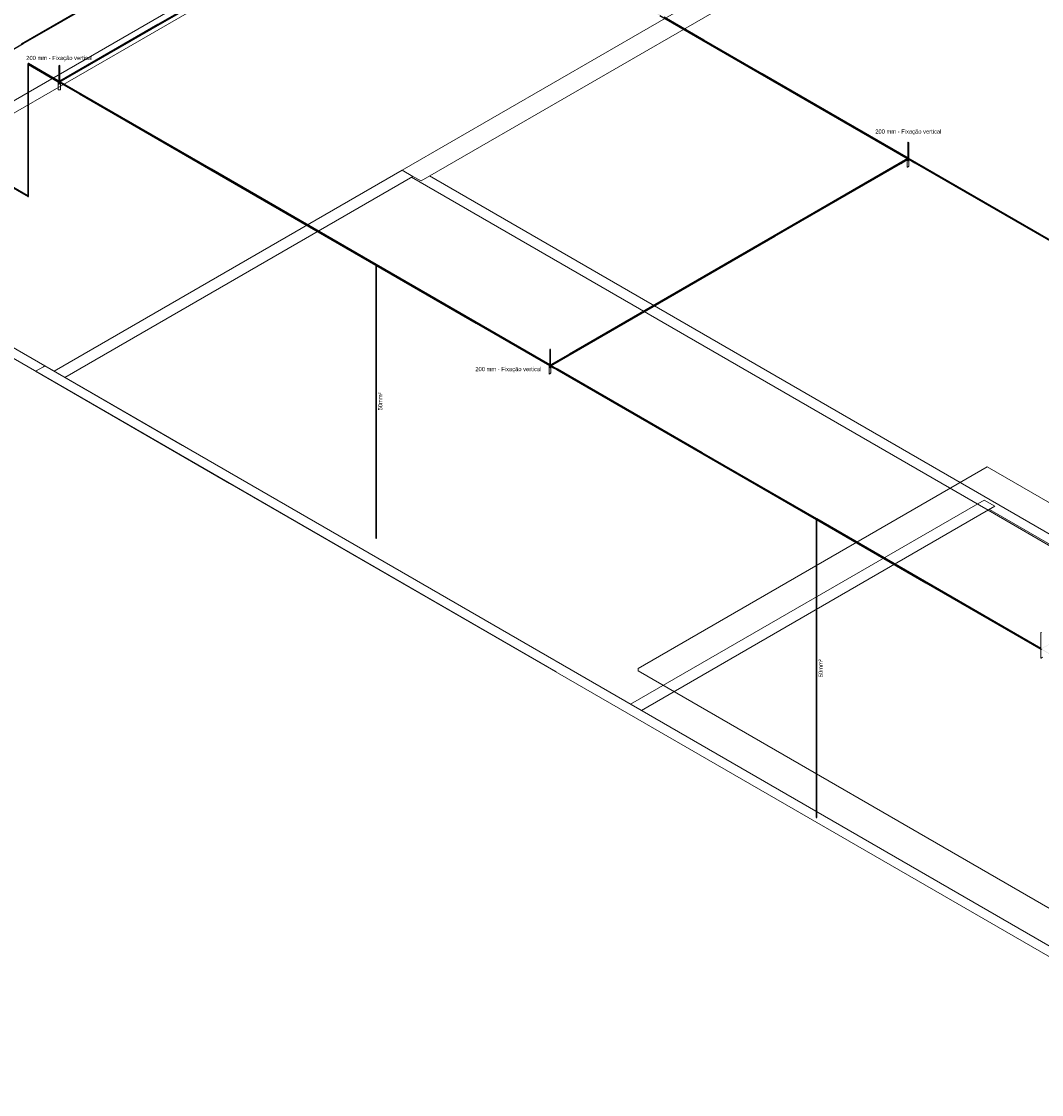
# Model space of a CAD drawing. Header units: millimetres. Extents: x 4477830 to 4478275, y -30323838 to -30323445.
# Tile 56 of 124: x 4477927 to 4477977, y -30323563 to -30323511. Entities that reach past the tile are written whole.
import ezdxf

# ---------------------------------------------------------------- set-up
doc = ezdxf.new("R2010")
doc.units = ezdxf.units.MM
doc.linetypes.add('NULL', pattern=[0])
for name, color, linetype, lineweight in [('DI-Elementos externos em vista', 9, 'Continuous', 5), ('IFC-Parede padrão-Contorno', 44, 'Continuous', 5), ('IFC-Parede-Contorno', 42, 'Continuous', 5), ('Nível 1', 7, 'Continuous', 0), ('PR-Captor', 9, 'Continuous', 18), ('PR-Condutos', 150, 'Continuous', 25), ('PR-Textos conduto', 7, 'Continuous', 9), ('Textos', 7, 'Continuous', 9)]:
    doc.layers.add(name, color=color, linetype=linetype, lineweight=lineweight)
doc.styles.add('ARIAL', font='arial.ttf')

msp = doc.modelspace()

# ---------------------------------------------------------------- hatches: boundary and pattern name
at = {"layer": 'PR-Condutos', "linetype": 'Continuous', "true_color": 0x105689}
for points in [[(4477944.118, -30323502.139), (4477921.835, -30323515.004), (4477921.237, -30323515.35), (4477921.248, -30323515.356), (4477944.083, -30323502.171), (4477944.118, -30323502.15)], [(4477944.146, -30323502.135), (4477944.126, -30323502.147), (4477921.827, -30323515.021), (4477921.248, -30323515.356), (4477921.254, -30323515.36), (4477943.95, -30323502.256), (4477921.822, -30323515.032), (4477943.95, -30323502.256), (4477944.112, -30323502.163), (4477944.118, -30323502.156)], [(4477944.13, -30323502.158), (4477944.124, -30323502.156), (4477921.822, -30323515.032), (4477921.254, -30323515.36), (4477921.261, -30323515.363), (4477943.963, -30323502.256), (4477944.1, -30323502.177)], [(4477944.122, -30323502.165), (4477943.963, -30323502.256), (4477927.496, -30323511.764), (4477921.818, -30323515.042), (4477921.261, -30323515.363), (4477921.266, -30323515.366), (4477943.907, -30323502.295), (4477944.121, -30323502.171)], [(4477944.133, -30323502.167), (4477944.144, -30323502.158), (4477943.907, -30323502.295), (4477927.512, -30323511.76), (4477943.907, -30323502.295), (4477927.512, -30323511.76), (4477921.814, -30323515.05), (4477921.266, -30323515.366), (4477921.267, -30323515.367), (4477921.597, -30323515.176), (4477921.813, -30323515.051), (4477921.267, -30323515.367), (4477921.269, -30323515.368), (4477943.878, -30323502.315), (4477944.086, -30323502.195)], [(4477944.11, -30323502.181), (4477921.811, -30323515.055), (4477921.269, -30323515.368), (4477921.27, -30323515.368), (4477943.874, -30323502.318)], [(4477943.877, -30323502.315), (4477921.811, -30323515.055), (4477921.811, -30323515.055)], [(4477944.083, -30323502.171), (4477927.455, -30323511.772), (4477944.083, -30323502.171)], [(4477944.163, -30323502.15), (4477943.878, -30323502.315), (4477927.521, -30323511.759)], [(4477944.16, -30323502.153), (4477943.874, -30323502.318), (4477927.522, -30323511.758)], [(4477946.552, -30323503.61), (4477929.302, -30323513.569), (4477929.294, -30323513.576), (4477932.396, -30323511.786), (4477932.396, -30323511.786), (4477934.014, -30323510.851), (4477934.014, -30323510.851), (4477942.777, -30323505.791), (4477944.529, -30323504.78), (4477934.014, -30323510.851), (4477934.014, -30323510.851), (4477932.396, -30323511.786), (4477929.309, -30323513.567), (4477929.319, -30323513.562), (4477929.26, -30323513.601), (4477932.41, -30323511.783), (4477932.411, -30323511.783), (4477929.294, -30323513.582), (4477929.294, -30323513.589), (4477933.946, -30323510.898), (4477944.527, -30323504.787), (4477933.964, -30323510.886), (4477942.767, -30323505.803), (4477943.946, -30323505.122), (4477933.964, -30323510.886), (4477944.527, -30323504.787), (4477933.946, -30323510.898), (4477929.265, -30323513.606), (4477932.434, -30323511.778), (4477933.898, -30323510.931), (4477942.755, -30323505.817), (4477943.941, -30323505.133), (4477933.898, -30323510.931), (4477932.434, -30323511.778), (4477929.299, -30323513.586), (4477929.294, -30323513.595), (4477929.268, -30323513.612), (4477932.451, -30323511.774), (4477932.451, -30323511.774), (4477933.828, -30323510.979), (4477942.741, -30323505.833), (4477943.935, -30323505.144), (4477933.828, -30323510.979), (4477929.268, -30323513.612), (4477929.319, -30323513.583), (4477929.776, -30323513.325), (4477929.269, -30323513.618), (4477933.766, -30323511.022), (4477944.521, -30323504.812), (4477942.732, -30323505.844), (4477942.74, -30323505.834), (4477944.523, -30323504.805), (4477945.609, -30323504.178), (4477946.084, -30323503.903), (4477942.74, -30323505.834), (4477942.732, -30323505.844), (4477944.521, -30323504.812), (4477933.766, -30323511.022), (4477945.016, -30323504.527), (4477945.847, -30323504.047), (4477945.873, -30323504.026), (4477946.084, -30323503.903), (4477945.874, -30323504.026), (4477945.847, -30323504.047), (4477945.016, -30323504.527), (4477933.766, -30323511.022), (4477942.729, -30323505.847), (4477929.269, -30323513.618), (4477929.325, -30323513.586), (4477932.558, -30323511.722), (4477929.269, -30323513.623), (4477933.723, -30323511.052), (4477933.722, -30323511.053), (4477944.52, -30323504.818), (4477943.926, -30323505.16), (4477943.229, -30323505.561), (4477943.927, -30323505.158), (4477943.929, -30323505.155), (4477945.613, -30323504.182), (4477946.091, -30323503.906), (4477943.929, -30323505.155), (4477943.927, -30323505.158), (4477943.229, -30323505.561), (4477943.926, -30323505.16), (4477944.52, -30323504.818), (4477933.722, -30323511.053), (4477933.723, -30323511.052), (4477929.269, -30323513.623), (4477933.717, -30323511.056), (4477929.267, -30323513.627), (4477933.703, -30323511.065), (4477942.717, -30323505.861), (4477933.703, -30323511.065), (4477942.717, -30323505.861), (4477944.519, -30323504.821), (4477942.718, -30323505.86), (4477943.925, -30323505.162), (4477944.52, -30323504.818), (4477945.616, -30323504.185), (4477943.925, -30323505.162), (4477942.718, -30323505.86), (4477944.519, -30323504.821), (4477933.703, -30323511.065), (4477942.717, -30323505.861), (4477933.703, -30323511.065), (4477944.519, -30323504.821), (4477945.617, -30323504.187), (4477946.098, -30323503.909), (4477946.572, -30323503.634), (4477946.575, -30323503.622), (4477946.5, -30323503.665), (4477946.588, -30323503.605), (4477946.583, -30323503.6), (4477946.556, -30323503.616)], [(4477946.603, -30323503.606), (4477946.598, -30323503.607), (4477951.095, -30323506.202), (4477946.603, -30323503.61), (4477946.592, -30323503.609), (4477951.092, -30323506.205), (4477946.613, -30323503.622), (4477946.566, -30323503.602), (4477951.088, -30323506.21), (4477946.607, -30323503.626), (4477946.583, -30323503.62), (4477951.084, -30323506.216), (4477946.91, -30323503.808), (4477946.622, -30323503.642), (4477955.468, -30323508.749), (4477953.554, -30323507.646), (4477955.468, -30323508.752), (4477953.556, -30323507.649), (4477955.468, -30323508.752), (4477953.559, -30323507.654), (4477955.436, -30323508.737), (4477953.56, -30323507.656), (4477955.436, -30323508.739), (4477953.561, -30323507.658), (4477955.468, -30323508.758), (4477953.564, -30323507.661), (4477955.436, -30323508.741), (4477953.564, -30323507.661), (4477955.436, -30323508.742), (4477953.564, -30323507.662), (4477955.436, -30323508.742), (4477953.565, -30323507.663), (4477970.323, -30323517.338), (4477960.335, -30323511.571), (4477970.32, -30323517.335), (4477960.342, -30323511.572), (4477970.319, -30323517.33), (4477960.357, -30323511.576), (4477970.32, -30323517.324), (4477960.377, -30323511.58), (4477970.323, -30323517.318), (4477960.398, -30323511.585), (4477970.327, -30323517.313), (4477960.411, -30323511.588), (4477970.303, -30323517.299), (4477967.669, -30323515.774), (4477970.332, -30323517.309), (4477963.258, -30323513.224), (4477970.308, -30323517.292), (4477963.257, -30323513.223), (4477963.257, -30323513.222), (4477960.435, -30323511.593), (4477958.508, -30323510.481), (4477958.368, -30323510.4), (4477960.435, -30323511.593), (4477970.309, -30323517.292), (4477963.257, -30323513.221), (4477963.257, -30323513.221), (4477970.312, -30323517.294), (4477963.257, -30323513.221), (4477963.256, -30323513.221), (4477960.439, -30323511.594), (4477958.507, -30323510.479), (4477956.113, -30323509.097), (4477953.525, -30323507.602), (4477954.965, -30323508.434), (4477956.113, -30323509.097), (4477957.491, -30323509.892), (4477955.468, -30323508.724), (4477953.525, -30323507.602)], [(4477956.113, -30323509.097), (4477958.371, -30323510.4), (4477960.439, -30323511.594), (4477957.491, -30323509.892)], [(4477933.717, -30323511.056), (4477929.333, -30323513.586), (4477929.319, -30323513.597)], [(4477960.335, -30323511.571), (4477970.255, -30323517.299), (4477970.281, -30323517.312)], [(4477960.342, -30323511.572), (4477970.281, -30323517.312), (4477970.284, -30323517.31)], [(4477960.357, -30323511.576), (4477970.284, -30323517.31), (4477970.298, -30323517.311)], [(4477960.377, -30323511.58), (4477970.29, -30323517.307), (4477970.303, -30323517.306)], [(4477960.398, -30323511.585), (4477970.293, -30323517.301), (4477970.299, -30323517.297)], [(4477932.558, -30323511.722), (4477929.301, -30323513.6), (4477929.301, -30323513.605)], [(4477929.309, -30323513.567), (4477932.396, -30323511.786), (4477932.396, -30323511.786)], [(4477929.324, -30323513.564), (4477932.411, -30323511.783), (4477932.41, -30323511.783)], [(4477929.365, -30323513.556), (4477932.451, -30323511.774), (4477932.451, -30323511.774)], [(4477927.753, -30323519.143), (4477927.753, -30323512.743), (4477927.75, -30323512.739), (4477927.75, -30323519.139), (4477927.753, -30323519.143), (4477927.751, -30323518.023)], [(4477927.757, -30323512.758), (4477927.753, -30323512.746), (4477927.753, -30323518.025)], [(4477927.777, -30323519.145), (4477927.777, -30323512.851), (4477927.777, -30323512.771), (4477927.774, -30323512.761), (4477927.764, -30323512.747), (4477927.758, -30323518.027), (4477927.757, -30323512.746), (4477927.753, -30323518.025), (4477927.757, -30323519.146)], [(4477927.753, -30323519.143), (4477927.757, -30323519.146), (4477927.753, -30323518.025), (4477927.753, -30323512.758), (4477927.753, -30323518.024)], [(4477927.755, -30323512.745), (4477927.783, -30323512.761), (4477929.202, -30323513.58), (4477927.783, -30323512.761), (4477929.221, -30323513.591), (4477929.245, -30323513.605), (4477929.245, -30323513.599), (4477927.783, -30323512.754), (4477929.221, -30323513.584), (4477929.245, -30323513.591), (4477927.783, -30323512.747), (4477927.759, -30323512.733)], [(4477927.755, -30323512.745), (4477927.756, -30323512.75), (4477929.221, -30323513.595)], [(4477927.758, -30323518.027), (4477927.764, -30323512.758), (4477927.757, -30323512.746)], [(4477927.763, -30323512.727), (4477927.759, -30323512.733), (4477929.221, -30323513.577), (4477929.237, -30323513.586), (4477929.245, -30323513.583), (4477927.783, -30323512.739)], [(4477927.759, -30323512.733), (4477927.783, -30323512.747), (4477929.221, -30323513.577)], [(4477927.783, -30323512.765), (4477927.759, -30323512.752), (4477929.221, -30323513.597), (4477929.221, -30323513.595)], [(4477927.767, -30323512.724), (4477927.763, -30323512.727), (4477929.221, -30323513.569)], [(4477927.763, -30323512.727), (4477927.783, -30323512.739), (4477929.221, -30323513.569)], [(4477929.221, -30323513.563), (4477927.772, -30323512.723), (4477927.767, -30323512.724)], [(4477927.767, -30323512.724), (4477929.221, -30323513.563), (4477929.221, -30323513.563)], [(4477927.767, -30323512.724), (4477929.221, -30323513.569), (4477929.245, -30323513.58), (4477929.245, -30323513.577)], [(4477927.772, -30323512.723), (4477929.245, -30323513.577), (4477929.245, -30323513.574)], [(4477929.254, -30323513.579), (4477927.776, -30323512.725), (4477927.772, -30323512.723)], [(4477927.776, -30323512.725), (4477929.221, -30323513.56), (4477929.221, -30323513.559)], [(4477927.777, -30323519.145), (4477927.781, -30323512.775), (4477927.777, -30323512.763)], [(4477927.781, -30323512.872), (4477927.777, -30323519.145), (4477927.781, -30323519.142), (4477927.781, -30323512.872)], [(4477927.781, -30323519.142), (4477927.783, -30323512.777), (4477927.781, -30323512.765)], [(4477927.783, -30323512.88), (4477927.781, -30323519.142), (4477927.783, -30323519.138), (4477927.783, -30323512.881)], [(4477927.783, -30323512.739), (4477929.221, -30323513.569), (4477929.221, -30323513.569)], [(4477927.783, -30323512.739), (4477929.221, -30323513.569), (4477929.221, -30323513.569)], [(4477927.783, -30323512.746), (4477929.221, -30323513.577), (4477929.221, -30323513.577)], [(4477927.783, -30323512.746), (4477929.221, -30323513.577), (4477929.221, -30323513.577)], [(4477927.783, -30323512.754), (4477929.221, -30323513.585), (4477929.221, -30323513.584)], [(4477927.783, -30323512.761), (4477929.221, -30323513.591), (4477929.221, -30323513.591)], [(4477927.783, -30323512.761), (4477929.219, -30323513.594), (4477929.221, -30323513.595)], [(4477929.218, -30323513.593), (4477929.237, -30323513.6), (4477927.783, -30323512.761)], [(4477927.783, -30323512.765), (4477929.219, -30323513.594), (4477929.221, -30323513.595)], [(4477918.253, -30323513.664), (4477927.759, -30323519.152), (4477927.764, -30323519.147), (4477927.755, -30323519.145), (4477923.562, -30323516.721), (4477927.756, -30323519.139), (4477923.567, -30323516.717), (4477927.75, -30323519.128), (4477927.75, -30323519.12), (4477923.575, -30323516.711), (4477927.75, -30323519.12), (4477927.75, -30323519.11), (4477923.582, -30323516.706), (4477927.719, -30323519.092), (4477927.75, -30323519.11), (4477921.269, -30323515.369), (4477918.658, -30323513.861), (4477918.278, -30323513.642), (4477918.257, -30323513.639), (4477918.25, -30323513.651), (4477918.263, -30323513.658), (4477918.249, -30323513.657)], [(4477929.245, -30323513.58), (4477929.221, -30323513.569), (4477929.242, -30323513.581)], [(4477929.245, -30323513.591), (4477929.238, -30323513.594), (4477929.245, -30323513.599)], [(4477929.27, -30323513.588), (4477929.266, -30323513.589), (4477929.294, -30323513.606), (4477929.294, -30323513.611), (4477929.255, -30323513.596), (4477929.248, -30323513.6), (4477929.274, -30323513.615), (4477929.268, -30323513.618), (4477929.355, -30323513.668), (4477936.605, -30323517.854), (4477929.922, -30323513.996), (4477936.604, -30323517.856), (4477929.915, -30323513.996), (4477929.351, -30323513.671), (4477929.271, -30323513.626), (4477929.913, -30323513.996), (4477936.602, -30323517.858), (4477944.575, -30323522.46), (4477941.547, -30323520.708), (4477944.574, -30323522.456), (4477936.607, -30323517.852), (4477944.575, -30323522.45), (4477944.582, -30323522.438), (4477944.595, -30323522.436), (4477929.978, -30323513.996), (4477929.319, -30323513.616), (4477936.621, -30323517.832), (4477929.977, -30323513.996)], [(4477929.249, -30323513.617), (4477929.258, -30323513.626), (4477929.27, -30323513.625), (4477929.259, -30323513.614)], [(4477929.287, -30323513.607), (4477929.261, -30323513.593), (4477929.255, -30323513.596)], [(4477929.287, -30323513.607), (4477929.299, -30323513.608), (4477929.261, -30323513.593)], [(4477929.268, -30323513.621), (4477929.267, -30323513.622), (4477929.915, -30323513.996), (4477936.604, -30323517.856), (4477929.921, -30323513.996), (4477932.035, -30323515.217), (4477929.922, -30323513.996), (4477936.605, -30323517.854), (4477930.236, -30323514.177), (4477929.319, -30323513.648)], [(4477929.27, -30323513.588), (4477929.978, -30323513.996), (4477929.319, -30323513.616)], [(4477929.776, -30323513.325), (4477929.367, -30323513.556), (4477929.294, -30323513.597), (4477929.296, -30323513.603)], [(4477970.312, -30323517.294), (4477963.256, -30323513.221), (4477963.257, -30323513.221)], [(4477970.309, -30323517.292), (4477963.257, -30323513.221), (4477963.257, -30323513.221)], [(4477963.257, -30323513.221), (4477970.303, -30323517.289), (4477970.303, -30323517.289)], [(4477970.312, -30323517.294), (4477963.257, -30323513.221), (4477963.257, -30323513.221)], [(4477970.312, -30323517.294), (4477963.257, -30323513.221), (4477963.257, -30323513.221)], [(4477970.308, -30323517.292), (4477963.257, -30323513.222), (4477963.257, -30323513.223)], [(4477970.303, -30323517.293), (4477970.303, -30323517.289), (4477963.258, -30323513.224)], [(4477929.913, -30323513.996), (4477944.578, -30323522.463), (4477936.602, -30323517.858)], [(4477932.035, -30323515.217), (4477929.921, -30323513.996), (4477936.604, -30323517.856)], [(4477970.303, -30323517.293), (4477967.669, -30323515.774), (4477970.296, -30323517.295)], [(4477927.332, -30323518.9), (4477927.75, -30323519.142), (4477927.756, -30323519.139), (4477923.562, -30323516.721), (4477927.75, -30323519.142)], [(4477927.332, -30323518.9), (4477927.753, -30323519.143), (4477923.562, -30323516.721)], [(4477923.567, -30323516.717), (4477927.746, -30323519.133), (4477927.75, -30323519.128)], [(4477927.718, -30323519.092), (4477923.584, -30323516.705), (4477923.584, -30323516.705)], [(4477970.315, -30323517.325), (4477970.33, -30323517.316), (4477970.327, -30323517.31), (4477970.294, -30323517.329), (4477970.303, -30323517.309), (4477953.032, -30323527.28), (4477953.026, -30323527.286), (4477953.939, -30323526.759), (4477953.032, -30323527.289), (4477953.026, -30323527.296), (4477953.026, -30323527.307), (4477953.044, -30323527.309), (4477963.861, -30323521.063), (4477953.127, -30323527.261), (4477963.862, -30323521.064), (4477969.954, -30323517.546), (4477970.298, -30323517.347), (4477970.323, -30323517.327), (4477970.315, -30323517.325), (4477970.261, -30323517.357), (4477970.294, -30323517.329)], [(4477970.313, -30323517.34), (4477970.318, -30323517.335), (4477963.862, -30323521.064), (4477953.132, -30323527.26)], [(4477993.3, -30323530.603), (4477970.292, -30323517.319), (4477994.038, -30323531.03)], [(4477970.303, -30323517.324), (4477970.327, -30323517.31), (4477970.322, -30323517.306), (4477970.295, -30323517.322)], [(4477970.303, -30323517.317), (4477970.322, -30323517.306), (4477970.318, -30323517.303)], [(4477970.303, -30323517.309), (4477970.332, -30323517.323), (4477970.305, -30323517.308)], [(4477970.331, -30323517.324), (4477970.303, -30323517.309), (4477970.303, -30323517.312)], [(4477970.331, -30323517.325), (4477970.303, -30323517.312), (4477970.323, -30323517.325)], [(4477970.303, -30323517.314), (4477970.32, -30323517.324), (4477970.323, -30323517.318)], [(4477970.305, -30323517.307), (4477970.331, -30323517.321), (4477970.33, -30323517.317)], [(4477970.312, -30323517.294), (4477994.042, -30323530.995), (4477994.042, -30323530.994)], [(4477970.323, -30323517.334), (4477970.334, -30323517.343), (4477994.066, -30323531.045), (4477970.374, -30323517.362)], [(4477970.337, -30323517.309), (4477970.326, -30323517.334), (4477994.065, -30323531.04), (4477970.648, -30323517.514), (4477994.066, -30323531.034), (4477970.655, -30323517.51), (4477994.069, -30323531.028), (4477970.662, -30323517.506), (4477994.073, -30323531.022), (4477994.042, -30323531.005), (4477994.042, -30323530.998), (4477994.078, -30323531.019), (4477970.67, -30323517.501), (4477994.055, -30323531.002), (4477970.67, -30323517.501)], [(4477970.334, -30323517.344), (4477970.639, -30323517.519), (4477970.382, -30323517.371)], [(4477970.337, -30323517.309), (4477970.337, -30323517.309), (4477970.67, -30323517.501)], [(4477970.343, -30323517.312), (4477970.67, -30323517.501), (4477970.67, -30323517.501)], [(4477970.343, -30323517.349), (4477994.049, -30323531.036), (4477970.639, -30323517.519)], [(4477936.602, -30323517.858), (4477944.567, -30323522.457), (4477944.567, -30323522.455)], [(4477936.607, -30323517.852), (4477944.567, -30323522.451), (4477944.575, -30323522.45)], [(4477970.643, -30323517.517), (4477993.205, -30323530.547), (4477994.037, -30323531.024)], [(4477970.643, -30323517.517), (4477994.065, -30323531.04), (4477970.643, -30323517.517)], [(4477970.648, -30323517.514), (4477994.031, -30323531.02), (4477994.037, -30323531.017)], [(4477970.655, -30323517.51), (4477994.037, -30323531.017), (4477994.042, -30323531.012)], [(4477994.042, -30323531.005), (4477970.662, -30323517.506), (4477994.033, -30323531.007)], [(4477994.055, -30323531.002), (4477970.67, -30323517.501), (4477970.67, -30323517.501)], [(4477994.042, -30323530.998), (4477994.042, -30323530.995), (4477970.67, -30323517.501)], [(4477944.566, -30323522.45), (4477941.547, -30323520.708), (4477944.567, -30323522.455)], [(4477963.862, -30323521.064), (4477953.127, -30323527.261), (4477953.042, -30323527.312)], [(4477944.567, -30323522.451), (4477944.574, -30323522.456), (4477944.575, -30323522.45)], [(4477944.568, -30323529.062), (4477944.57, -30323522.458), (4477944.567, -30323522.451)], [(4477944.568, -30323529.062), (4477944.567, -30323522.451), (4477944.567, -30323535.651), (4477944.57, -30323535.655), (4477944.57, -30323522.455)], [(4477944.573, -30323529.066), (4477944.575, -30323522.462), (4477944.57, -30323522.455)], [(4477944.573, -30323529.066), (4477944.57, -30323522.455), (4477944.57, -30323535.655), (4477944.575, -30323535.658), (4477944.579, -30323529.073), (4477944.575, -30323522.458)], [(4477944.575, -30323522.45), (4477944.574, -30323522.456), (4477949.43, -30323525.256)], [(4477944.574, -30323522.456), (4477949.429, -30323525.261), (4477952.973, -30323527.305), (4477949.429, -30323525.259), (4477952.973, -30323527.305), (4477952.992, -30323527.309), (4477949.43, -30323525.256)], [(4477944.574, -30323522.456), (4477944.575, -30323522.46), (4477949.429, -30323525.261)], [(4477944.578, -30323522.443), (4477944.575, -30323522.45), (4477949.433, -30323525.251)], [(4477944.575, -30323522.45), (4477949.43, -30323525.256), (4477953.009, -30323527.319), (4477949.433, -30323525.251)], [(4477944.575, -30323522.46), (4477949.428, -30323525.263), (4477952.969, -30323527.307), (4477949.428, -30323525.262), (4477952.969, -30323527.307), (4477949.429, -30323525.261)], [(4477944.583, -30323522.46), (4477944.575, -30323535.658), (4477944.583, -30323535.66), (4477944.603, -30323535.654), (4477944.603, -30323522.597), (4477944.603, -30323522.478), (4477944.598, -30323522.475)], [(4477944.575, -30323522.462), (4477944.579, -30323529.073), (4477944.583, -30323522.468)], [(4477944.582, -30323522.438), (4477944.578, -30323522.443), (4477949.436, -30323525.245)], [(4477953.012, -30323527.312), (4477949.436, -30323525.245), (4477944.578, -30323522.443), (4477949.433, -30323525.251)], [(4477952.968, -30323527.307), (4477949.428, -30323525.263), (4477944.578, -30323522.463)], [(4477944.606, -30323522.478), (4477944.578, -30323522.463), (4477949.428, -30323525.263)], [(4477944.587, -30323522.435), (4477944.582, -30323522.438), (4477949.438, -30323525.239)], [(4477953.016, -30323527.307), (4477949.438, -30323525.239), (4477944.582, -30323522.438), (4477949.436, -30323525.245)], [(4477944.587, -30323522.435), (4477953.021, -30323527.304), (4477944.592, -30323522.434)], [(4477952.992, -30323527.287), (4477944.587, -30323522.435), (4477952.985, -30323527.289)], [(4477944.592, -30323522.434), (4477953.025, -30323527.303), (4477944.595, -30323522.436)], [(4477952.992, -30323527.287), (4477952.992, -30323527.284), (4477944.592, -30323522.434)], [(4477944.595, -30323522.436), (4477952.992, -30323527.284), (4477952.992, -30323527.283)], [(4477944.603, -30323522.478), (4477944.603, -30323535.654), (4477944.606, -30323535.649), (4477944.606, -30323522.607), (4477944.606, -30323522.491), (4477944.604, -30323522.478)], [(4477949.428, -30323525.263), (4477952.968, -30323527.307), (4477952.969, -30323527.307)], [(4477949.429, -30323525.261), (4477952.969, -30323527.307), (4477952.973, -30323527.305)], [(4477952.984, -30323527.296), (4477949.433, -30323525.251), (4477952.979, -30323527.301), (4477952.992, -30323527.306)], [(4477949.436, -30323525.245), (4477952.982, -30323527.295), (4477952.992, -30323527.293)], [(4477953.939, -30323526.759), (4477953.039, -30323527.278), (4477953.026, -30323527.292)], [(4477952.981, -30323527.313), (4477965.862, -30323534.752), (4477965.862, -30323534.75)], [(4477952.984, -30323527.296), (4477953.026, -30323527.321), (4477952.992, -30323527.309), (4477953.032, -30323527.332), (4477965.871, -30323534.745), (4477965.878, -30323534.733), (4477965.891, -30323534.731), (4477953.359, -30323527.496), (4477953.058, -30323527.322), (4477960.36, -30323531.538), (4477953.026, -30323527.304), (4477953, -30323527.298), (4477953.026, -30323527.313)], [(4477953.026, -30323527.313), (4477952.992, -30323527.294), (4477952.992, -30323527.3)], [(4477953.023, -30323527.319), (4477952.992, -30323527.301), (4477952.992, -30323527.304)], [(4477952.992, -30323527.301), (4477953.012, -30323527.312), (4477953.016, -30323527.307)], [(4477952.995, -30323527.323), (4477965.874, -30323534.758), (4477953.032, -30323527.343)], [(4477952.996, -30323527.322), (4477965.871, -30323534.756), (4477953.032, -30323527.338)], [(4477953.003, -30323527.322), (4477965.87, -30323534.751), (4477953.337, -30323527.508), (4477965.871, -30323534.745), (4477953.337, -30323527.508), (4477953.032, -30323527.332)], [(4477953.026, -30323527.303), (4477953.026, -30323527.304), (4477953.359, -30323527.496)], [(4477953.127, -30323527.261), (4477953.044, -30323527.309), (4477953.042, -30323527.312)], [(4477965.861, -30323534.746), (4477953.332, -30323527.512), (4477965.862, -30323534.75)], [(4477953.332, -30323527.512), (4477965.87, -30323534.751), (4477953.332, -30323527.512)], [(4477953.337, -30323527.508), (4477965.862, -30323534.746), (4477965.871, -30323534.745)], [(4477994.052, -30323531.008), (4477976.765, -30323540.989), (4477976.765, -30323540.997), (4477976.755, -30323541.003), (4477987.582, -30323534.75), (4477993.929, -30323531.088), (4477994.034, -30323531.027)], [(4477994.053, -30323531.039), (4477976.76, -30323541.023), (4477984.154, -30323536.756), (4477976.795, -30323541.005), (4477976.797, -30323541.006), (4477976.759, -30323541.028), (4477994.031, -30323531.056)], [(4477994.024, -30323531.033), (4477987.582, -30323534.75), (4477977.953, -30323540.312), (4477976.765, -30323540.997), (4477976.762, -30323541.007), (4477987.586, -30323534.755), (4477993.87, -30323531.13), (4477994.024, -30323531.033)], [(4477965.862, -30323534.746), (4477965.87, -30323534.751), (4477965.871, -30323534.745)], [(4477965.864, -30323540.302), (4477965.865, -30323534.753), (4477965.862, -30323534.746)], [(4477965.864, -30323540.302), (4477965.862, -30323534.746), (4477965.862, -30323549.146), (4477965.871, -30323549.153), (4477965.876, -30323540.314), (4477965.871, -30323534.753), (4477965.869, -30323540.307), (4477965.865, -30323534.75)], [(4477965.869, -30323540.307), (4477965.871, -30323534.757), (4477965.865, -30323534.75)], [(4477965.871, -30323534.745), (4477965.87, -30323534.751), (4477971.166, -30323537.805)], [(4477965.87, -30323534.751), (4477971.164, -30323537.809), (4477976.754, -30323541.034), (4477971.166, -30323537.805)], [(4477965.87, -30323534.751), (4477965.871, -30323534.756), (4477971.164, -30323537.809)], [(4477965.874, -30323534.739), (4477965.871, -30323534.745), (4477971.168, -30323537.799)], [(4477965.871, -30323534.745), (4477971.166, -30323537.805), (4477976.755, -30323541.028), (4477971.168, -30323537.799)], [(4477965.871, -30323534.753), (4477965.876, -30323540.314), (4477965.871, -30323549.153), (4477965.887, -30323549.155), (4477965.901, -30323549.145), (4477965.901, -30323534.786), (4477965.9, -30323534.773)], [(4477965.871, -30323534.756), (4477971.163, -30323537.811), (4477976.727, -30323541.023), (4477971.163, -30323537.811), (4477976.727, -30323541.023), (4477971.164, -30323537.809)], [(4477965.878, -30323534.733), (4477965.874, -30323534.739), (4477971.171, -30323537.793)], [(4477965.874, -30323534.739), (4477971.168, -30323537.799), (4477976.758, -30323541.022), (4477971.171, -30323537.793)], [(4477971.162, -30323537.812), (4477971.163, -30323537.811), (4477965.874, -30323534.758)], [(4477965.901, -30323534.773), (4477965.874, -30323534.758), (4477971.163, -30323537.811)], [(4477965.883, -30323534.73), (4477965.878, -30323534.733), (4477971.174, -30323537.788)], [(4477976.762, -30323541.017), (4477971.174, -30323537.788), (4477965.878, -30323534.733), (4477971.171, -30323537.793)], [(4477965.888, -30323534.729), (4477965.883, -30323534.73), (4477976.767, -30323541.014)], [(4477965.883, -30323534.73), (4477976.731, -30323540.999), (4477976.731, -30323540.993)], [(4477965.891, -30323534.731), (4477965.888, -30323534.729), (4477976.771, -30323541.013)], [(4477976.731, -30323540.993), (4477976.731, -30323540.989), (4477965.888, -30323534.729)], [(4477965.891, -30323534.731), (4477976.731, -30323540.989), (4477976.731, -30323540.989)], [(4477976.729, -30323541.026), (4477976.727, -30323541.023), (4477971.163, -30323537.811), (4477971.162, -30323537.812)], [(4477971.164, -30323537.809), (4477976.725, -30323541.022), (4477976.731, -30323541.021)], [(4477971.166, -30323537.805), (4477976.726, -30323541.018), (4477976.727, -30323541.012)], [(4477971.168, -30323537.799), (4477976.726, -30323541.012), (4477976.731, -30323541.007)], [(4477976.728, -30323541.005), (4477976.731, -30323540.999), (4477971.171, -30323537.793)], [(4477976.731, -30323541.007), (4477976.727, -30323541.012), (4477976.761, -30323541.024)], [(4477988.759, -30323547.97), (4477976.727, -30323541.023), (4477988.76, -30323547.971)], [(4477976.731, -30323541.007), (4477976.765, -30323541.019), (4477976.734, -30323541.001)], [(4477976.731, -30323541.014), (4477976.75, -30323541.026), (4477976.753, -30323541.034), (4477977.107, -30323541.238), (4477988.771, -30323547.972), (4477977.113, -30323541.235), (4477988.772, -30323547.966), (4477984.018, -30323545.218), (4477988.774, -30323547.96), (4477984.022, -30323545.213), (4477988.779, -30323547.955), (4477984.025, -30323545.208), (4477988.783, -30323547.952), (4477984.028, -30323545.204), (4477977.132, -30323541.224), (4477976.777, -30323541.02), (4477976.739, -30323541.004), (4477976.78, -30323541.028), (4477976.765, -30323541.027)], [(4477976.731, -30323541.007), (4477976.761, -30323541.024), (4477976.767, -30323541.021)], [(4477976.731, -30323541.007), (4477976.758, -30323541.022), (4477976.762, -30323541.017)]]:
    msp.add_hatch(color=146, dxfattribs=at).paths.add_polyline_path(points)

# ---------------------------------------------------------------- linework, layer by layer
at = {"layer": 'DI-Elementos externos em vista'}
for p, q in [((4477974.132, -30323532.214), (4477957.262, -30323541.954)), ((4478005.379, -30323550.254), (4477974.132, -30323532.214)), ((4477957.262, -30323541.954), (4477957.262, -30323542.074)), ((4477957.262, -30323542.074), (4477988.508, -30323560.114))]:
    msp.add_line(p, q, dxfattribs=at)
at = {"layer": 'IFC-Parede padrão-Contorno', "color": 8, "lineweight": 5}
for p, q in [((4477945.846, -30323517.874), (4477929.016, -30323527.591)), ((4477945.846, -30323517.874), (4477946.366, -30323518.174)), ((4477946.366, -30323518.174), (4477929.536, -30323527.891)), ((4477917.239, -30323520.791), (4477935.227, -30323531.177)), ((4477916.788, -30323521.051), (4477953.285, -30323542.122)), ((4477928.502, -30323527.374), (4477928.122, -30323527.594)), ((4477928.122, -30323527.594), (4477937.5, -30323533.009)), ((4477928.572, -30323527.334), (4477928.502, -30323527.374)), ((4477928.572, -30323527.334), (4477979.732, -30323556.872)), ((4477937.5, -30323533.009), (4477988.66, -30323562.546)), ((4477973.984, -30323533.819), (4477956.894, -30323543.686)), ((4477973.984, -30323533.819), (4477974.504, -30323534.119)), ((4477974.504, -30323534.119), (4477957.414, -30323543.986)), ((4477974.175, -30323534.309), (4477982.523, -30323539.129)), ((4477974.244, -30323534.269), (4477982.592, -30323539.089))]:
    msp.add_line(p, q, dxfattribs=at)
at = {"layer": 'IFC-Parede-Contorno', "color": 8, "lineweight": 5}
for p, q in [((4477962.276, -30323494.788), (4477916.788, -30323521.051)), ((4477957.08, -30323497.188), (4477916.269, -30323520.751))]:
    msp.add_line(p, q, dxfattribs=at)
at = {"layer": 'Nível 1', "color": 8, "lineweight": 5}
for p, q in [((4477945.846, -30323517.874), (4478027.111, -30323470.956)), ((4478028.016, -30323471.478), (4477946.759, -30323518.392)), ((4477974.175, -30323534.309), (4477946.297, -30323518.214)), ((4477946.759, -30323518.392), (4477946.366, -30323518.174)), ((4477994.944, -30323545.734), (4477947.172, -30323518.153))]:
    msp.add_line(p, q, dxfattribs=at)
at = {"layer": 'PR-Captor', "color": 251}
for p, q in [((4477929.27, -30323512.806), (4477929.245, -30323512.836)), ((4477929.245, -30323512.836), (4477929.245, -30323513.405)), ((4477929.294, -30323512.836), (4477929.27, -30323512.806)), ((4477929.294, -30323513.252), (4477929.294, -30323512.836)), ((4477929.221, -30323513.592), (4477929.221, -30323513.596)), ((4477929.221, -30323513.596), (4477929.221, -30323513.597)), ((4477929.221, -30323513.597), (4477929.221, -30323513.614)), ((4477929.221, -30323513.614), (4477929.221, -30323513.616)), ((4477929.221, -30323513.616), (4477929.221, -30323513.639)), ((4477929.221, -30323513.639), (4477929.221, -30323513.646)), ((4477929.221, -30323513.646), (4477929.221, -30323513.689)), ((4477929.221, -30323513.689), (4477929.221, -30323513.746)), ((4477929.245, -30323513.405), (4477929.245, -30323513.547)), ((4477929.245, -30323513.547), (4477929.245, -30323513.573)), ((4477929.245, -30323513.573), (4477929.245, -30323513.575)), ((4477929.245, -30323513.575), (4477929.245, -30323513.577)), ((4477929.245, -30323513.577), (4477929.245, -30323513.58)), ((4477929.245, -30323513.58), (4477929.245, -30323513.582)), ((4477929.245, -30323513.582), (4477929.245, -30323513.582)), ((4477929.245, -30323513.582), (4477929.245, -30323513.586)), ((4477929.245, -30323513.586), (4477929.245, -30323513.593)), ((4477929.245, -30323513.593), (4477929.245, -30323513.602)), ((4477929.245, -30323513.602), (4477929.245, -30323513.603)), ((4477929.245, -30323513.603), (4477929.245, -30323513.606)), ((4477929.245, -30323513.606), (4477929.247, -30323513.607)), ((4477929.247, -30323513.607), (4477929.25, -30323513.609)), ((4477929.25, -30323513.609), (4477929.27, -30323513.62)), ((4477929.25, -30323513.618), (4477929.25, -30323513.619)), ((4477929.25, -30323513.619), (4477929.25, -30323513.649)), ((4477929.25, -30323513.649), (4477929.25, -30323513.667)), ((4477929.25, -30323513.667), (4477929.25, -30323513.706)), ((4477929.25, -30323513.706), (4477929.256, -30323513.709)), ((4477929.256, -30323513.709), (4477929.259, -30323513.711)), ((4477929.259, -30323513.711), (4477929.27, -30323513.717)), ((4477929.27, -30323513.62), (4477929.272, -30323513.619)), ((4477929.27, -30323513.717), (4477929.289, -30323513.706)), ((4477929.289, -30323513.657), (4477929.289, -30323513.636)), ((4477929.289, -30323513.706), (4477929.289, -30323513.657)), ((4477929.294, -30323513.427), (4477929.294, -30323513.252)), ((4477929.294, -30323513.471), (4477929.294, -30323513.427)), ((4477929.294, -30323513.521), (4477929.294, -30323513.471)), ((4477929.294, -30323513.548), (4477929.294, -30323513.521)), ((4477929.294, -30323513.573), (4477929.294, -30323513.548)), ((4477929.294, -30323513.586), (4477929.294, -30323513.573)), ((4477929.294, -30323513.597), (4477929.294, -30323513.586)), ((4477929.294, -30323513.602), (4477929.294, -30323513.597)), ((4477929.319, -30323513.596), (4477929.319, -30323513.592)), ((4477929.319, -30323513.609), (4477929.319, -30323513.596)), ((4477929.319, -30323513.616), (4477929.319, -30323513.609)), ((4477929.319, -30323513.653), (4477929.319, -30323513.616)), ((4477929.319, -30323513.687), (4477929.319, -30323513.653)), ((4477929.319, -30323513.996), (4477929.319, -30323513.687)), ((4477929.221, -30323513.746), (4477929.221, -30323513.996)), ((4477929.221, -30323513.996), (4477929.319, -30323513.996)), ((4477970.32, -30323516.517), (4477970.303, -30323516.537)), ((4477970.303, -30323516.537), (4477970.303, -30323516.557)), ((4477970.303, -30323516.557), (4477970.303, -30323517.204)), ((4477970.337, -30323516.537), (4477970.32, -30323516.517)), ((4477970.337, -30323516.557), (4477970.337, -30323516.537)), ((4477970.337, -30323517.21), (4477970.337, -30323516.557)), ((4477970.279, -30323517.313), (4477970.261, -30323517.323)), ((4477970.261, -30323517.323), (4477970.261, -30323517.333)), ((4477970.292, -30323517.306), (4477970.279, -30323517.313)), ((4477970.303, -30323517.204), (4477970.303, -30323517.266)), ((4477970.303, -30323517.266), (4477970.303, -30323517.267)), ((4477970.303, -30323517.267), (4477970.303, -30323517.284)), ((4477970.303, -30323517.284), (4477970.303, -30323517.289)), ((4477970.303, -30323517.289), (4477970.303, -30323517.294)), ((4477970.303, -30323517.294), (4477970.303, -30323517.299)), ((4477970.303, -30323517.299), (4477970.303, -30323517.302)), ((4477970.303, -30323517.302), (4477970.303, -30323517.309)), ((4477970.306, -30323517.344), (4477970.306, -30323517.363)), ((4477970.306, -30323517.363), (4477970.306, -30323517.387)), ((4477970.334, -30323517.361), (4477970.334, -30323517.344)), ((4477970.334, -30323517.425), (4477970.334, -30323517.361)), ((4477970.337, -30323517.249), (4477970.337, -30323517.21)), ((4477970.337, -30323517.27), (4477970.337, -30323517.249)), ((4477970.337, -30323517.279), (4477970.337, -30323517.27)), ((4477970.337, -30323517.287), (4477970.337, -30323517.279)), ((4477970.337, -30323517.287), (4477970.337, -30323517.287)), ((4477970.337, -30323517.306), (4477970.337, -30323517.287)), ((4477970.343, -30323517.29), (4477970.337, -30323517.287)), ((4477970.337, -30323517.309), (4477970.337, -30323517.306)), ((4477970.337, -30323517.327), (4477970.337, -30323517.309)), ((4477970.343, -30323517.308), (4477970.343, -30323517.29)), ((4477970.343, -30323517.312), (4477970.343, -30323517.308)), ((4477970.343, -30323517.37), (4477970.343, -30323517.349)), ((4477970.261, -30323517.37), (4477970.261, -30323517.427)), ((4477970.261, -30323517.427), (4477970.261, -30323517.723)), ((4477970.261, -30323517.723), (4477970.273, -30323517.73)), ((4477970.273, -30323517.73), (4477970.303, -30323517.713)), ((4477970.303, -30323517.713), (4477970.306, -30323517.711)), ((4477970.306, -30323517.387), (4477970.306, -30323517.425)), ((4477970.306, -30323517.425), (4477970.314, -30323517.425)), ((4477970.306, -30323517.711), (4477970.334, -30323517.695)), ((4477970.314, -30323517.425), (4477970.322, -30323517.425)), ((4477970.322, -30323517.425), (4477970.334, -30323517.425)), ((4477970.334, -30323517.695), (4477970.337, -30323517.693)), ((4477970.337, -30323517.693), (4477970.343, -30323517.69)), ((4477970.343, -30323517.425), (4477970.343, -30323517.37)), ((4477970.343, -30323517.564), (4477970.343, -30323517.425)), ((4477970.343, -30323517.69), (4477970.343, -30323517.564)), ((4477953.009, -30323526.512), (4477952.992, -30323526.532)), ((4477952.992, -30323526.532), (4477952.992, -30323526.552)), ((4477952.992, -30323526.552), (4477952.992, -30323527.239)), ((4477953.026, -30323526.532), (4477953.009, -30323526.512)), ((4477953.026, -30323526.552), (4477953.026, -30323526.532)), ((4477953.026, -30323527.205), (4477953.026, -30323526.552)), ((4477953.026, -30323527.244), (4477953.026, -30323527.205)), ((4477952.968, -30323527.307), (4477952.95, -30323527.318)), ((4477952.95, -30323527.318), (4477952.95, -30323527.718)), ((4477952.95, -30323527.718), (4477952.962, -30323527.725)), ((4477952.962, -30323527.725), (4477952.992, -30323527.708)), ((4477952.981, -30323527.3), (4477952.968, -30323527.307)), ((4477952.992, -30323527.239), (4477952.992, -30323527.28)), ((4477952.992, -30323527.28), (4477952.992, -30323527.283)), ((4477952.992, -30323527.283), (4477952.992, -30323527.284)), ((4477952.992, -30323527.284), (4477952.992, -30323527.287)), ((4477952.992, -30323527.287), (4477952.992, -30323527.288)), ((4477952.992, -30323527.288), (4477952.992, -30323527.289)), ((4477952.992, -30323527.289), (4477952.992, -30323527.294)), ((4477952.992, -30323527.294), (4477952.992, -30323527.303)), ((4477952.992, -30323527.303), (4477952.992, -30323527.32)), ((4477952.992, -30323527.32), (4477952.992, -30323527.321)), ((4477952.992, -30323527.321), (4477952.992, -30323527.322)), ((4477952.992, -30323527.322), (4477952.994, -30323527.322)), ((4477952.992, -30323527.708), (4477952.995, -30323527.706)), ((4477952.994, -30323527.322), (4477952.995, -30323527.322)), ((4477952.995, -30323527.322), (4477952.995, -30323527.323)), ((4477952.995, -30323527.323), (4477952.995, -30323527.328)), ((4477952.995, -30323527.328), (4477952.995, -30323527.382)), ((4477952.995, -30323527.382), (4477952.995, -30323527.42)), ((4477952.995, -30323527.42), (4477953.003, -30323527.42)), ((4477952.995, -30323527.706), (4477953.023, -30323527.69)), ((4477953.003, -30323527.42), (4477953.023, -30323527.42)), ((4477953.023, -30323527.356), (4477953.023, -30323527.339)), ((4477953.023, -30323527.42), (4477953.023, -30323527.356)), ((4477953.023, -30323527.69), (4477953.026, -30323527.688)), ((4477953.026, -30323527.265), (4477953.026, -30323527.244)), ((4477953.026, -30323527.274), (4477953.026, -30323527.265)), ((4477953.026, -30323527.281), (4477953.026, -30323527.274)), ((4477953.026, -30323527.283), (4477953.026, -30323527.281)), ((4477953.027, -30323527.283), (4477953.026, -30323527.282)), ((4477953.026, -30323527.3), (4477953.026, -30323527.283)), ((4477953.026, -30323527.303), (4477953.026, -30323527.3)), ((4477953.026, -30323527.321), (4477953.026, -30323527.303)), ((4477953.026, -30323527.688), (4477953.032, -30323527.685)), ((4477953.032, -30323527.364), (4477953.032, -30323527.344)), ((4477953.032, -30323527.42), (4477953.032, -30323527.364)), ((4477953.032, -30323527.559), (4477953.032, -30323527.42)), ((4477953.032, -30323527.685), (4477953.032, -30323527.559)), ((4477976.748, -30323540.218), (4477976.731, -30323540.238)), ((4477976.731, -30323540.238), (4477976.731, -30323540.258)), ((4477976.731, -30323540.258), (4477976.731, -30323540.989)), ((4477976.765, -30323540.238), (4477976.748, -30323540.218)), ((4477976.731, -30323541.042), (4477976.726, -30323541.045)), ((4477976.726, -30323541.045), (4477976.726, -30323541.126)), ((4477976.726, -30323541.126), (4477976.726, -30323541.445)), ((4477976.731, -30323540.989), (4477976.731, -30323540.99)), ((4477976.731, -30323540.99), (4477976.731, -30323541.004)), ((4477976.731, -30323541.004), (4477976.731, -30323541.005)), ((4477976.731, -30323541.005), (4477976.731, -30323541.027)), ((4477976.731, -30323541.027), (4477976.731, -30323541.028)), ((4477976.731, -30323541.028), (4477976.732, -30323541.028)), ((4477976.734, -30323541.04), (4477976.731, -30323541.042)), ((4477976.732, -30323541.028), (4477976.733, -30323541.028)), ((4477976.733, -30323541.028), (4477976.734, -30323541.028)), ((4477976.734, -30323541.028), (4477976.734, -30323541.029)), ((4477976.734, -30323541.029), (4477976.734, -30323541.03)), ((4477976.734, -30323541.03), (4477976.734, -30323541.04)), ((4477976.74, -30323541.036), (4477976.734, -30323541.04)), ((4477976.744, -30323541.034), (4477976.74, -30323541.036)), ((4477976.755, -30323541.028), (4477976.744, -30323541.034)), ((4477976.726, -30323541.445), (4477976.734, -30323541.45)), ((4477976.734, -30323541.45), (4477976.738, -30323541.452)), ((4477976.738, -30323541.452), (4477976.807, -30323541.412))]:
    msp.add_line(p, q, dxfattribs=at)
at = {"layer": 'PR-Condutos'}
for p, q in [((4477944.086, -30323502.158), (4477927.422, -30323511.779)), ((4477927.522, -30323511.758), (4477943.874, -30323502.318)), ((4477933.703, -30323511.065), (4477942.717, -30323505.861)), ((4477942.782, -30323505.786), (4477934.039, -30323510.834)), ((4477958.31, -30323510.402), (4477960.334, -30323511.571)), ((4477960.439, -30323511.594), (4477958.507, -30323510.479)), ((4477929.267, -30323513.627), (4477933.703, -30323511.065)), ((4477934.039, -30323510.834), (4477932.388, -30323511.787)), ((4477960.334, -30323511.571), (4477970.323, -30323517.338)), ((4477963.256, -30323513.221), (4477960.439, -30323511.594)), ((4477921.811, -30323515.056), (4477927.522, -30323511.758)), ((4477932.388, -30323511.787), (4477929.302, -30323513.569)), ((4477927.754, -30323512.732), (4477927.75, -30323512.736)), ((4477927.75, -30323512.736), (4477927.75, -30323512.739)), ((4477927.75, -30323512.739), (4477927.75, -30323518.023)), ((4477927.759, -30323512.73), (4477927.754, -30323512.732)), ((4477927.756, -30323512.739), (4477927.755, -30323512.743)), ((4477927.755, -30323512.743), (4477927.755, -30323512.745)), ((4477927.755, -30323512.745), (4477927.756, -30323512.75)), ((4477927.759, -30323512.733), (4477927.756, -30323512.739)), ((4477927.756, -30323512.75), (4477927.759, -30323512.752)), ((4477927.762, -30323512.728), (4477927.759, -30323512.733)), ((4477927.759, -30323512.752), (4477927.783, -30323512.766)), ((4477927.763, -30323512.727), (4477927.762, -30323512.728)), ((4477927.767, -30323512.724), (4477927.763, -30323512.727)), ((4477927.772, -30323512.723), (4477927.767, -30323512.724)), ((4477927.776, -30323512.725), (4477927.772, -30323512.723)), ((4477929.221, -30323513.559), (4477927.776, -30323512.725)), ((4477927.783, -30323512.881), (4477927.783, -30323512.738)), ((4477927.783, -30323512.766), (4477929.221, -30323513.597)), ((4477927.783, -30323519.138), (4477927.783, -30323512.881)), ((4477929.245, -30323513.573), (4477929.221, -30323513.559)), ((4477929.221, -30323513.559), (4477929.221, -30323513.559)), ((4477929.238, -30323513.594), (4477929.237, -30323513.598)), ((4477929.237, -30323513.598), (4477929.237, -30323513.6)), ((4477929.24, -30323513.588), (4477929.238, -30323513.594)), ((4477929.238, -30323513.605), (4477929.24, -30323513.608)), ((4477929.242, -30323513.586), (4477929.24, -30323513.588)), ((4477929.24, -30323513.608), (4477929.245, -30323513.61)), ((4477929.245, -30323513.583), (4477929.242, -30323513.586)), ((4477929.245, -30323513.61), (4477929.247, -30323513.612)), ((4477929.247, -30323513.607), (4477929.247, -30323513.611)), ((4477929.247, -30323513.611), (4477929.247, -30323513.612)), ((4477929.247, -30323513.612), (4477929.249, -30323513.617)), ((4477929.249, -30323513.617), (4477929.25, -30323513.618)), ((4477929.249, -30323513.617), (4477929.249, -30323513.617)), ((4477929.25, -30323513.618), (4477929.253, -30323513.622)), ((4477929.253, -30323513.622), (4477929.258, -30323513.626)), ((4477929.258, -30323513.626), (4477929.259, -30323513.627)), ((4477929.259, -30323513.627), (4477929.263, -30323513.628)), ((4477929.263, -30323513.628), (4477929.267, -30323513.627)), ((4477929.271, -30323513.626), (4477929.289, -30323513.636)), ((4477929.271, -30323513.626), (4477929.274, -30323513.627)), ((4477929.289, -30323513.636), (4477929.292, -30323513.638)), ((4477929.292, -30323513.638), (4477929.319, -30323513.653)), ((4477929.298, -30323513.604), (4477929.294, -30323513.602)), ((4477929.319, -30323513.616), (4477929.298, -30323513.604)), ((4477929.978, -30323513.996), (4477929.319, -30323513.616)), ((4477929.319, -30323513.653), (4477929.35, -30323513.671)), ((4477929.35, -30323513.671), (4477929.913, -30323513.996)), ((4477970.312, -30323517.294), (4477963.256, -30323513.221)), ((4477929.913, -30323513.996), (4477930.242, -30323514.186)), ((4477936.621, -30323517.832), (4477929.978, -30323513.996)), ((4477930.242, -30323514.186), (4477936.602, -30323517.858)), ((4477923.555, -30323516.726), (4477927.759, -30323519.152)), ((4477927.718, -30323519.092), (4477923.584, -30323516.705)), ((4477970.278, -30323517.323), (4477970.183, -30323517.378)), ((4477970.261, -30323517.37), (4477970.284, -30323517.357)), ((4477970.288, -30323517.317), (4477970.278, -30323517.323)), ((4477970.284, -30323517.357), (4477970.298, -30323517.349)), ((4477970.291, -30323517.316), (4477970.288, -30323517.317)), ((4477970.288, -30323517.317), (4477970.288, -30323517.317)), ((4477970.303, -30323517.309), (4477970.291, -30323517.315)), ((4477970.291, -30323517.315), (4477970.291, -30323517.316)), ((4477970.299, -30323517.297), (4477970.295, -30323517.301)), ((4477970.295, -30323517.301), (4477970.295, -30323517.302)), ((4477970.298, -30323517.349), (4477970.306, -30323517.344)), ((4477970.303, -30323517.294), (4477970.299, -30323517.297)), ((4477970.303, -30323517.294), (4477970.303, -30323517.294)), ((4477970.306, -30323517.344), (4477970.313, -30323517.34)), ((4477994.042, -30323530.994), (4477970.312, -30323517.294)), ((4477970.313, -30323517.34), (4477970.329, -30323517.331)), ((4477970.322, -30323517.306), (4477970.318, -30323517.303)), ((4477970.32, -30323517.336), (4477970.324, -30323517.338)), ((4477970.327, -30323517.31), (4477970.322, -30323517.306)), ((4477970.324, -30323517.338), (4477970.33, -30323517.342)), ((4477970.33, -30323517.316), (4477970.327, -30323517.31)), ((4477970.33, -30323517.342), (4477970.334, -30323517.344)), ((4477970.334, -30323517.344), (4477970.337, -30323517.346)), ((4477970.337, -30323517.346), (4477970.343, -30323517.349)), ((4477970.343, -30323517.349), (4477970.35, -30323517.354)), ((4477970.35, -30323517.354), (4477970.384, -30323517.373)), ((4477936.602, -30323517.858), (4477944.578, -30323522.463)), ((4477944.595, -30323522.436), (4477936.621, -30323517.832)), ((4477970.183, -30323517.378), (4477963.839, -30323521.041)), ((4477963.862, -30323521.065), (4477969.955, -30323517.547)), ((4477969.955, -30323517.547), (4477970.166, -30323517.425)), ((4477970.166, -30323517.425), (4477970.261, -30323517.37)), ((4477970.384, -30323517.373), (4477970.475, -30323517.425)), ((4477970.475, -30323517.425), (4477970.638, -30323517.52)), ((4477970.638, -30323517.52), (4477994.05, -30323531.037)), ((4477927.75, -30323518.023), (4477927.75, -30323519.11)), ((4477927.75, -30323519.11), (4477927.718, -30323519.092)), ((4477927.75, -30323519.11), (4477927.75, -30323519.139)), ((4477927.75, -30323519.139), (4477927.753, -30323519.143)), ((4477927.753, -30323519.143), (4477927.757, -30323519.146)), ((4477927.757, -30323519.146), (4477927.764, -30323519.147)), ((4477927.759, -30323519.152), (4477927.763, -30323519.153)), ((4477927.763, -30323519.153), (4477927.767, -30323519.151)), ((4477927.764, -30323519.147), (4477927.77, -30323519.147)), ((4477927.767, -30323519.151), (4477927.771, -30323519.147)), ((4477927.77, -30323519.147), (4477927.771, -30323519.147)), ((4477927.771, -30323519.147), (4477927.777, -30323519.145)), ((4477927.771, -30323519.147), (4477927.771, -30323519.147)), ((4477927.777, -30323519.145), (4477927.781, -30323519.142)), ((4477927.781, -30323519.142), (4477927.783, -30323519.138)), ((4477953.132, -30323527.26), (4477963.862, -30323521.065)), ((4477963.839, -30323521.041), (4477953.936, -30323526.758)), ((4477944.567, -30323522.451), (4477944.567, -30323529.06)), ((4477944.575, -30323522.45), (4477944.574, -30323522.456)), ((4477944.574, -30323522.456), (4477944.575, -30323522.46)), ((4477944.578, -30323522.443), (4477944.575, -30323522.45)), ((4477944.575, -30323522.46), (4477944.578, -30323522.463)), ((4477944.582, -30323522.438), (4477944.578, -30323522.443)), ((4477944.578, -30323522.463), (4477949.427, -30323525.263)), ((4477944.587, -30323522.435), (4477944.582, -30323522.438)), ((4477944.592, -30323522.434), (4477944.587, -30323522.435)), ((4477944.595, -30323522.436), (4477944.592, -30323522.434)), ((4477952.992, -30323527.283), (4477944.595, -30323522.436)), ((4477944.606, -30323522.491), (4477944.606, -30323522.479)), ((4477944.606, -30323522.607), (4477944.606, -30323522.491)), ((4477944.606, -30323535.649), (4477944.606, -30323522.607)), ((4477949.427, -30323525.263), (4477952.968, -30323527.307)), ((4477953.936, -30323526.758), (4477953.032, -30323527.28)), ((4477952.98, -30323527.309), (4477952.981, -30323527.313)), ((4477952.981, -30323527.313), (4477952.984, -30323527.316)), ((4477952.992, -30323527.289), (4477952.988, -30323527.291)), ((4477952.99, -30323527.32), (4477952.992, -30323527.321)), ((4477952.99, -30323527.32), (4477952.992, -30323527.321)), ((4477952.994, -30323527.322), (4477952.995, -30323527.323)), ((4477952.995, -30323527.323), (4477953.023, -30323527.339)), ((4477953.023, -30323527.339), (4477953.032, -30323527.344)), ((4477953.027, -30323527.283), (4477953.026, -30323527.283)), ((4477953.032, -30323527.306), (4477953.026, -30323527.303)), ((4477953.032, -30323527.28), (4477953.027, -30323527.283)), ((4477953.059, -30323527.322), (4477953.032, -30323527.306)), ((4477953.032, -30323527.344), (4477953.163, -30323527.42)), ((4477953.046, -30323527.309), (4477953.132, -30323527.26)), ((4477953.359, -30323527.496), (4477953.059, -30323527.322)), ((4477953.163, -30323527.42), (4477953.327, -30323527.514)), ((4477953.327, -30323527.514), (4477965.874, -30323534.758)), ((4477960.36, -30323531.537), (4477953.359, -30323527.496)), ((4477944.567, -30323529.06), (4477944.567, -30323535.651)), ((4477965.891, -30323534.731), (4477960.36, -30323531.537)), ((4477965.862, -30323534.746), (4477965.862, -30323540.301)), ((4477965.871, -30323534.745), (4477965.87, -30323534.751)), ((4477965.87, -30323534.751), (4477965.871, -30323534.756)), ((4477965.874, -30323534.739), (4477965.871, -30323534.745)), ((4477965.871, -30323534.756), (4477965.874, -30323534.758)), ((4477965.878, -30323534.733), (4477965.874, -30323534.739)), ((4477965.874, -30323534.758), (4477971.162, -30323537.812)), ((4477965.883, -30323534.73), (4477965.878, -30323534.733)), ((4477965.888, -30323534.729), (4477965.883, -30323534.73)), ((4477965.891, -30323534.731), (4477965.888, -30323534.729)), ((4477976.731, -30323540.989), (4477965.891, -30323534.731)), ((4477965.901, -30323534.786), (4477965.901, -30323534.774)), ((4477965.901, -30323534.902), (4477965.901, -30323534.786)), ((4477965.901, -30323549.145), (4477965.901, -30323534.902)), ((4477944.567, -30323535.651), (4477944.57, -30323535.655)), ((4477944.57, -30323535.655), (4477944.575, -30323535.658)), ((4477944.575, -30323535.658), (4477944.583, -30323535.66)), ((4477944.583, -30323535.66), (4477944.591, -30323535.66)), ((4477944.591, -30323535.66), (4477944.598, -30323535.658)), ((4477944.598, -30323535.658), (4477944.603, -30323535.654)), ((4477944.603, -30323535.654), (4477944.606, -30323535.649)), ((4477971.162, -30323537.812), (4477976.729, -30323541.026)), ((4477965.862, -30323540.301), (4477965.862, -30323549.146)), ((4477976.727, -30323541.012), (4477976.726, -30323541.018)), ((4477976.73, -30323541.006), (4477976.727, -30323541.012)), ((4477976.727, -30323541.023), (4477976.73, -30323541.026)), ((4477976.729, -30323541.026), (4477976.73, -30323541.026)), ((4477976.731, -30323541.005), (4477976.73, -30323541.006)), ((4477976.73, -30323541.026), (4477976.73, -30323541.026)), ((4477976.73, -30323541.026), (4477976.731, -30323541.027)), ((4477976.73, -30323541.026), (4477976.731, -30323541.027)), ((4477976.733, -30323541.028), (4477976.734, -30323541.029)), ((4477965.862, -30323549.146), (4477965.865, -30323549.15)), ((4477965.865, -30323549.15), (4477965.871, -30323549.153)), ((4477965.871, -30323549.153), (4477965.879, -30323549.155)), ((4477965.879, -30323549.155), (4477965.887, -30323549.155)), ((4477965.887, -30323549.155), (4477965.894, -30323549.153)), ((4477965.894, -30323549.153), (4477965.899, -30323549.149)), ((4477965.899, -30323549.149), (4477965.901, -30323549.145))]:
    msp.add_line(p, q, dxfattribs=at)

# ---------------------------------------------------------------- texts
at = {"layer": 'PR-Textos conduto', "linetype": 'NULL', "char_height": 0.2, "width": 1.73841, "attachment_point": 8, "rotation": 90.0002, "line_spacing_factor": 0.6, "style": 'ARIAL'}
for insert in [(4477944.888, -30323529.049), (4477966.184, -30323541.944)]:
    msp.add_mtext('50mm²', dxfattribs=dict(at, insert=insert))
at = {"layer": 'Textos', "linetype": 'NULL', "char_height": 0.2, "width": 6.39634, "line_spacing_factor": 0.6, "style": 'ARIAL'}
for insert, attachment_point in [((4477929.27, -30323512.61), 8), ((4477970.32, -30323516.167), 8), ((4477952.582, -30323527.649), 9)]:
    msp.add_mtext('200 mm - Fixação vertical', dxfattribs=dict(at, insert=insert, attachment_point=attachment_point))

doc.saveas('drawing.dxf')
